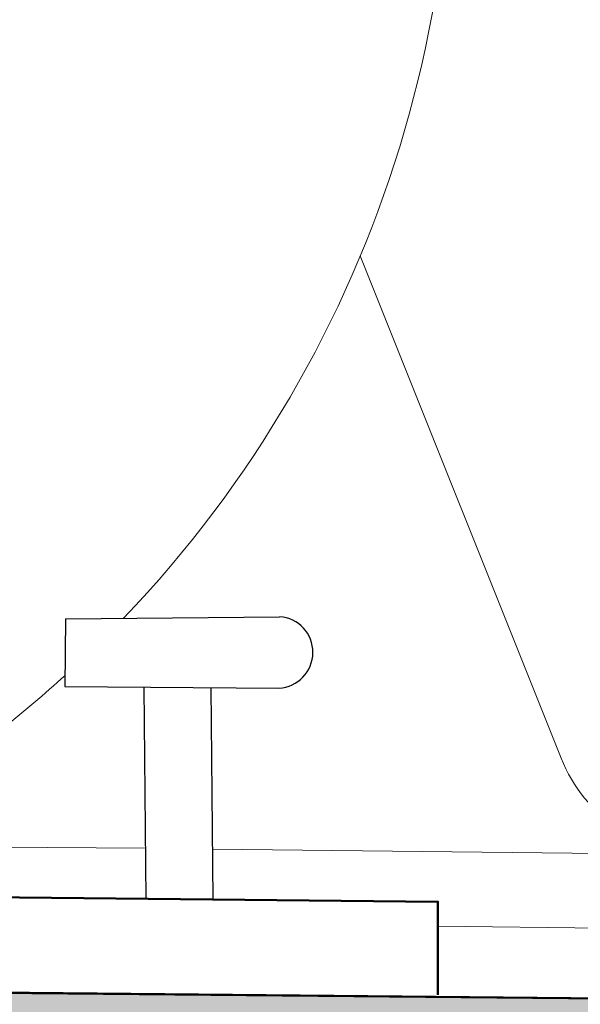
# Model space of a CAD drawing. Header units: metres. Extents: x 779 to 7046, y -512 to 9570.
# Tile 154 of 256: x 2479.572 to 2480.474, y -218.694 to -217.11. Entities that reach past the tile are written whole.
import ezdxf

# ---------------------------------------------------------------- set-up
doc = ezdxf.new("R2010")
doc.units = ezdxf.units.M
doc.linetypes.add('CIĄGłA', pattern=[0])
doc.layers.add('BK_Beton', color=2, linetype='Continuous', lineweight=15)
doc.layers.add('ZP_Zieleń', color=252, linetype='Continuous', lineweight=5)
doc.layers.add('PDF _Geometria', color=7, linetype='Continuous')
doc.layers.add('ZP_Krawężniki', color=7, linetype='Continuous')

# ---------------------------------------------------------------- blocks, each defined once
blk = doc.blocks.new('A$Ccc291d06')
at = {"lineweight": 25}
for p, q in [((-59.9, 45.52), (-59.99, 34.64)), ((-59.9, 45.55), (-25.46, 45.87)), ((-59.99, 34.64), (-25.57, 34.4)), ((-47.32, 34.56), (-47, 0.39)), ((-36.52, 34.48), (-36.2, 0.37))]:
    blk.add_line(p, q, dxfattribs=at)
blk.add_arc((-25.85, 40.14), 5.75, 272.8228, 86.1258, dxfattribs=at)
blk = doc.blocks.new('B-B')
at = {"lineweight": 9, "true_color": 0xed1f24}
h = blk.add_hatch(dxfattribs=at)
h.set_pattern_fill('AR-CONC', color=240, scale=0.005, angle=-34.4488)
h.set_pattern_definition([(15.551222, (-696.3316, 2496.9578), (0.7060955, -0.58100074), [0.09525, -1.04775]), (320.551222, (-696.3316, 2496.9578), (0.3950606, 0.88743875), [0.0762, -0.83820292]), (66.002667, (-696.27275, 2496.90935), (1.10115607, 0.306438), [0.08095004, -0.89045122]), (11.73542, (-696.1879, 2497.1672), (0.9987923, -0.94005267), [0.142875, -1.571625]), (62.18678, (-696.1047, 2497.0889), (1.67866224, 0.3487167), [0.1214251, -1.33567804]), (316.735373, (-696.1879, 2497.1672), (1.67866224, 0.3487167), [0.1142998, -1.25729866]), (346.551222, (-696.1191, 2497.043), (0.33588918, -0.85047388), [0.09525, -1.04775]), (291.551222, (-696.1191, 2497.043), (0.77576706, 0.58463913), [0.0762, -0.8382]), (37.002667, (-696.0911, 2496.97215), (1.11165624, -0.26583475), [0.08095004, -0.8904497]), (3.051222, (-696.3316, 2496.95777), (0.251885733, 0.33989841), [0, -0.82804, 0, -0.8509, 0, -0.841375]), (333.051222, (-696.3316, 2496.95777), (0.558853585, 0.22407151), [0, -0.48514, 0, -0.80899, 0, -0.320675]), (293.051222, (-696.56514, 2497.11797), (0.542859, -0.40711768), [0, -0.3175, 0, -0.9906, 0, -1.31445]), (283.051222, (-696.66986, 2497.1898), (0.6826754, -0.31412309), [0, -0.41275, 0, -0.65786, 0, -0.93345])])
h.paths.add_polyline_path([(23.2695, -99.1808), (21.6327, -88.7552), (20.1281, -78.8752), (18.2933, -68.4784), (16.0611, -55.6023), (14.2553, -45.6529), (13.1871, -39.8633), (11.7493, -30.6148), (10.748, -24.9827), (15.1856, -54.5244), (18.2263, -73.0335), (21.9297, -93.1349), (24.1245, -104.9898)])
at = {"color": 251, "lineweight": 9, "true_color": 0x636466}
blk.add_line((20.1564, -77.6827), (20.1139, -77.4449, -10.04), dxfattribs=at)
at = {"color": 242, "linetype": 'CIĄGłA', "lineweight": 40, "true_color": 0xcd2027}
blk.add_lwpolyline([(6.5317, 0.6735), (6.7049, -0.3468), (7.8471, -7.8084), (7.6997, -7.8359), (11.7493, -30.6148), (13.1871, -39.8633), (14.2553, -45.6529), (16.0611, -55.6023), (18.2933, -68.4784), (20.1281, -78.8752), (21.6327, -88.7552), (23.2695, -99.1808), (24.424, -107.2356)], dxfattribs=at)
at = {"color": 251, "lineweight": 9, "true_color": 0x636466}
blk.add_lwpolyline([(20.1749, -77.7892), (21.2676, -84.0646), (23.4616, -97.2087)], dxfattribs=at)
at = {"color": 18, "lineweight": 9, "true_color": 0x000000}
blk.add_lwpolyline([(20.1192, -78.1685), (21.1493, -84.0848), (23.3432, -97.2284)], dxfattribs=at)
at = {"layer": 'BK_Beton', "color": 18, "lineweight": 50, "true_color": 0x000000}
blk.add_line((20.1281, -78.8752, -10.04), (18.3953, -69.026, -10.04), dxfattribs=at)
at = {"layer": 'BK_Beton', "color": 18, "lineweight": 5, "true_color": 0x000000, "elevation": -10.04}
blk.add_lwpolyline([(20.0104, -78.1888), (20.1579, -78.1613), (18.6535, -69.5933), (18.5063, -69.6218)], dxfattribs=at)
at = {"layer": 'BK_Beton', "color": 18, "lineweight": 50, "true_color": 0x000000, "elevation": -10.04}
blk.add_lwpolyline([(18.5063, -69.6218), (18.6535, -69.5933), (20.1579, -78.1613), (20.0104, -78.1888)], dxfattribs=at)
at = {"layer": 'ZP_Zieleń', "linetype": 'CIĄGłA'}
for points, elevation in [([(25.9396, -76.8773, 0.012201), (26.1913, -76.7826, -0.111333), (28.2465, -76.6473, 0.05564), (29.6084, -76.5749, -0.350731), (30.1572, -76.8301, -0.133833), (30.1227, -76.9819, -0.220952), (29.3033, -77.5607, 0.0963), (26.1578, -78.5633, -0.14155), (24.1472, -79.2032, 0.057707), (22.4575, -79.4459, -0.296754), (20.428, -78.9809, -0.147159), (20.362, -78.8529), (20.3095, -78.5708, -0.306794), (20.4215, -78.3138), (21.157, -77.8483)], -3077917.2191), ([(24.8549, -77.3835, -0.063574), (23.9036, -77.5311, 0.057707), (22.2139, -77.7738, -0.236648), (20.514, -77.5808)], -10.04), ([(20.4062, -77.505, -0.017537), (20.3023, -77.4207)], -10.04)]:
    blk.add_lwpolyline(points, format="xyb", dxfattribs=dict(at, elevation=elevation))
at = {"layer": 'ZP_Krawężniki', "linetype": 'CIĄGłA', "xscale": 0.01, "yscale": 0.01, "zscale": 0.01, "rotation": 280.5512222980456}
blk.add_blockref('A$Ccc291d06', (20.1579, -78.1613, -10.04), dxfattribs=at)

msp = doc.modelspace()

# ---------------------------------------------------------------- block references
at = {"layer": 'PDF _Geometria', "linetype": 'CIĄGłA', "rotation": 79.44877770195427}
msp.add_blockref('B-B', (2399.7141, -224.034, 10.04), dxfattribs=at)

doc.saveas('drawing.dxf')
